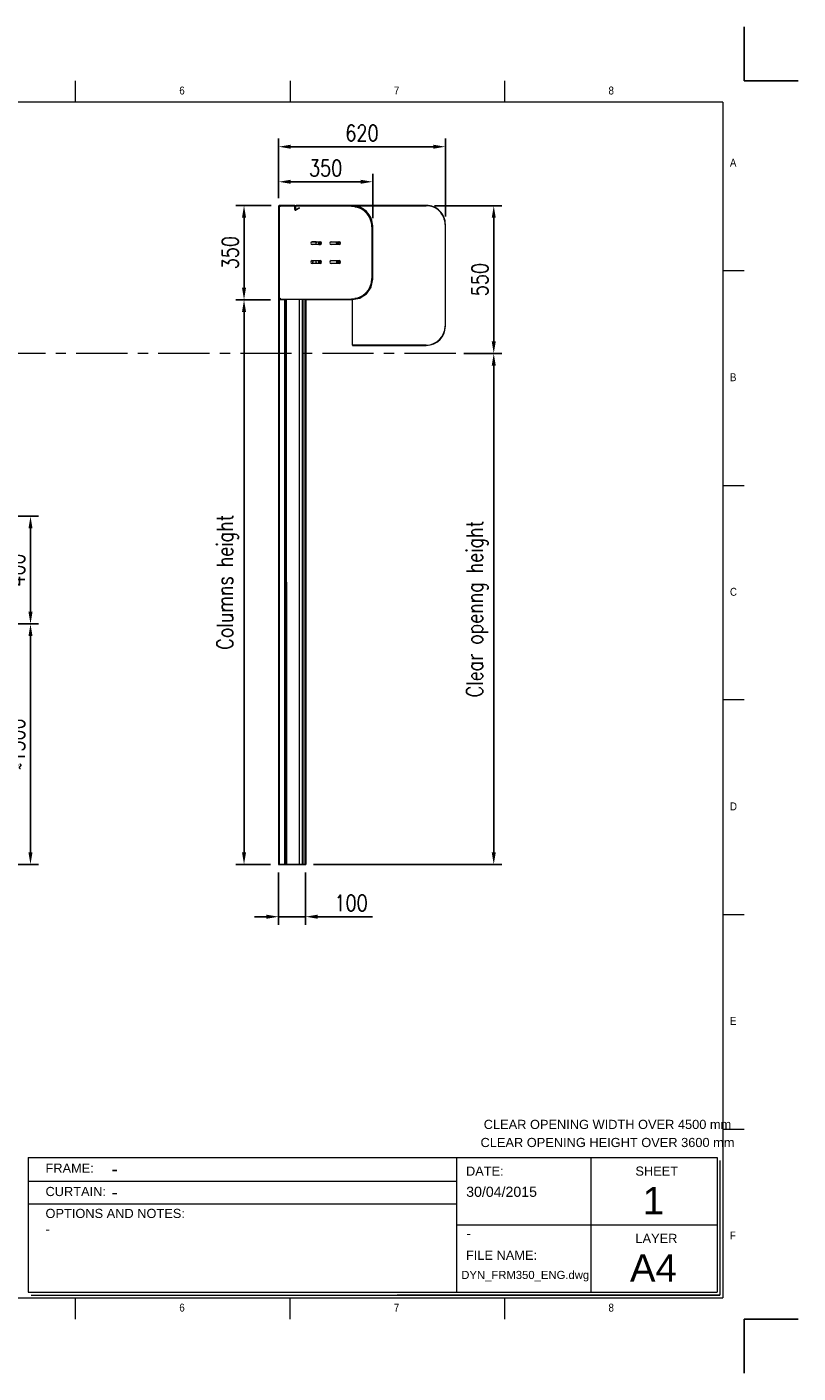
# Model space of a CAD drawing. Header units: millimetres. Extents: x 1545 to 17790, y 764 to 5765.
# Tile 5 of 5: x 5640 to 8504, y 764 to 5765. Entities that reach past the tile are written whole.
import ezdxf

# ---------------------------------------------------------------- set-up
doc = ezdxf.new("R2010")
doc.units = ezdxf.units.MM
doc.header["$LTSCALE"] = 50
doc.header["$PDSIZE"] = -1
doc.linetypes.add('CENTERX2', pattern=[20.32, 12.7, -2.54, 2.54, -2.54])
doc.layers.add('FORMAT', color=7, linetype='Continuous')
doc.styles.add('NYIP', font='romans.shx', dxfattribs={"width": 0.8})
doc.styles.add('SLDTEXTSTYLE0', font='GOTHIC.TTF', dxfattribs={"width": 0.913})
doc.styles.get("Standard").update_dxf_attribs({"font": 'GOTHIC.TTF'})
doc.dimstyles.new('STANDARD35', dxfattribs={"dimscale": 35, "dimtxt": 2, "dimasz": 1.5, "dimexe": 1, "dimexo": 1, "dimgap": 0.7, "dimtad": 1, "dimdec": 0, "dimdsep": 46, "dimtxsty": 'NYIP', "dimcen": 0, "dimclrd": 1, "dimclre": 1, "dimclrt": 2, "dimadec": 0, "dimazin": 0, "dimtfac": 1, "dimtdec": 0, "dimtix": 1, "dimtmove": 0, "dimatfit": 3, "dimfxl": 0, "dimtvp": 1, "dimtolj": 1, "dimtzin": 0, "dimarcsym": 0})

# ---------------------------------------------------------------- blocks, each defined once
blk = doc.blocks.new('A$C7C9C4F3F')
at = {"color": 7, "lineweight": 5}
for p, q in [((8295, 11245), (8295, 11504)), ((0, 1766), (199, 1766))]:
    blk.add_line(p, q, dxfattribs=at)
at = {"layer": 'FORMAT', "color": 7, "lineweight": 5}
for p, q in [((2216, 11304), (2216, 11504)), ((4209, 11504), (4209, 11304)), ((6202, 11304), (6202, 11504)), ((10188, 11304), (10188, 11504)), ((12181, 11504), (12181, 11304)), ((14174, 11304), (14174, 11504)), ((16199, 11304), (199, 11304)), ((199, 11304), (199, 199)), ((16199, 11304), (16199, 199)), ((199, 9738), (0, 9738)), ((16399, 9738), (16199, 9738)), ((0, 7745), (199, 7745)), ((16199, 7745), (16399, 7745)), ((0, 5752), (199, 5752)), ((16399, 5752), (16199, 5752)), ((0, 3759), (199, 3759)), ((16199, 3759), (16399, 3759)), ((16199, 1766), (16399, 1766)), ((8295, 0), (8295, 258)), ((199, 199), (16199, 199)), ((2224, 0), (2224, 199)), ((4018, 199), (4018, 0)), ((6210, 0), (6210, 199)), ((10188, 0), (10188, 199)), ((12181, 0), (12181, 199)), ((14174, 0), (14174, 199))]:
    blk.add_line(p, q, dxfattribs=at)
at = {"color": 7, "lineweight": 5, "char_height": 73.8, "attachment_point": 1, "style": 'SLDTEXTSTYLE0'}
for s, insert in [('1', (1203, 11450)), ('2', (3180, 11450)), ('3', (5173, 11450)), ('4', (7166, 11450)), ('5', (9159, 11450)), ('6', (11152, 11450)), ('7', (13145, 11450)), ('8', (15138, 11450)), ('A', (66, 10780)), ('A', (16266, 10780)), ('B', (66, 8787)), ('B', (16266, 8787)), ('C', (66, 6794)), ('C', (16266, 6794)), ('D', (66, 4801)), ('D', (16266, 4801)), ('E', (66, 2808)), ('1', (1012, 145)), ('2', (2988, 145)), ('3', (4981, 145)), ('4', (6974, 145))]:
    blk.add_mtext(s, dxfattribs=dict(at, insert=insert))
at = {"layer": 'FORMAT', "color": 7, "lineweight": 5, "char_height": 73.8, "attachment_point": 1, "style": 'SLDTEXTSTYLE0'}
for s, insert in [('E', (16266, 2808)), ('F', (66, 815)), ('F', (16266, 815)), ('5', (9159, 145)), ('6', (11152, 145)), ('7', (13145, 145)), ('8', (15138, 145))]:
    blk.add_mtext(s, dxfattribs=dict(at, insert=insert))
blk = doc.blocks.new('*D31')
at = {"color": 1, "lineweight": -2, "transparency": 16777216}
for p, q in [((6574.4, 5128.9), (6574.4, 5349.9)), ((6619.4, 5319.9), (7149.1, 5319.9)), ((7194.1, 5060.4), (7194.1, 5349.9))]:
    blk.add_line(p, q, dxfattribs=at)
at = {"color": 1, "transparency": 16777216}
for points in [[(6619.4, 5327.4), (6619.4, 5312.4), (6574.4, 5319.9)], [(7149.1, 5327.4), (7149.1, 5312.4), (7194.1, 5319.9)]]:
    blk.add_solid(points, dxfattribs=at)
at = {"layer": 'Defpoints', "color": 0, "transparency": 16777216}
for p in [(7194.1, 5319.9), (6574.4, 5098.9), (7194.1, 5030.4)]:
    blk.add_point(p, dxfattribs=at)
at = {"color": 2, "lineweight": 0, "transparency": 16777216, "insert": (6884.2, 5370.9), "char_height": 60, "attachment_point": 5, "style": 'NYIP'}
blk.add_mtext('\\A1;620', dxfattribs=at)
blk = doc.blocks.new('*D32')
at = {"color": 1, "lineweight": -2, "transparency": 16777216}
for p, q in [((6574.4, 5128.9), (6574.4, 5219.7)), ((6924.1, 5054.7), (6924.1, 5219.7)), ((6619.4, 5189.7), (6879.1, 5189.7))]:
    blk.add_line(p, q, dxfattribs=at)
at = {"color": 1, "transparency": 16777216}
for points in [[(6619.4, 5197.2), (6619.4, 5182.2), (6574.4, 5189.7)], [(6879.1, 5197.2), (6879.1, 5182.2), (6924.1, 5189.7)]]:
    blk.add_solid(points, dxfattribs=at)
at = {"layer": 'Defpoints', "color": 0, "transparency": 16777216}
for p in [(6924.1, 5189.7), (6574.4, 5098.9), (6924.1, 5024.7)]:
    blk.add_point(p, dxfattribs=at)
at = {"color": 2, "lineweight": 0, "transparency": 16777216, "insert": (6749.2, 5240.7), "char_height": 60, "attachment_point": 5, "style": 'NYIP'}
blk.add_mtext('\\A1;350', dxfattribs=at)
blk = doc.blocks.new('*D33')
at = {"color": 1, "lineweight": -2, "transparency": 16777216}
for p, q in [((6546.9, 5101.4), (6416.1, 5101.4)), ((6446.1, 5056.4), (6446.1, 4795.9)), ((6544.4, 4750.9), (6416.1, 4750.9))]:
    blk.add_line(p, q, dxfattribs=at)
at = {"color": 1, "transparency": 16777216}
for points in [[(6438.6, 5056.4), (6453.6, 5056.4), (6446.1, 5101.4)], [(6438.6, 4795.9), (6453.6, 4795.9), (6446.1, 4750.9)]]:
    blk.add_solid(points, dxfattribs=at)
at = {"layer": 'Defpoints', "color": 0, "transparency": 16777216}
for p in [(6576.9, 5101.4), (6446.1, 4750.9), (6574.4, 4750.9)]:
    blk.add_point(p, dxfattribs=at)
at = {"color": 2, "lineweight": 0, "transparency": 16777216, "insert": (6395.1, 4926.2), "char_height": 60, "attachment_point": 5, "rotation": 90, "style": 'NYIP'}
blk.add_mtext('\\A1;350', dxfattribs=at)
blk = doc.blocks.new('*D34')
at = {"color": 1, "lineweight": -2, "transparency": 16777216}
for p, q in [((6544.4, 4750.9), (6416.1, 4750.9)), ((6446.1, 4705.9), (6446.1, 2697.9)), ((6544.4, 2652.9), (6416.1, 2652.9))]:
    blk.add_line(p, q, dxfattribs=at)
at = {"color": 1, "transparency": 16777216}
for points in [[(6438.6, 4705.9), (6453.6, 4705.9), (6446.1, 4750.9)], [(6438.6, 2697.9), (6453.6, 2697.9), (6446.1, 2652.9)]]:
    blk.add_solid(points, dxfattribs=at)
at = {"layer": 'Defpoints', "color": 0, "transparency": 16777216}
for p in [(6574.4, 4750.9), (6446.1, 2652.9), (6574.4, 2652.9)]:
    blk.add_point(p, dxfattribs=at)
at = {"color": 2, "lineweight": 0, "transparency": 16777216, "insert": (6385.1, 3701.9), "char_height": 60, "attachment_point": 5, "rotation": 90, "style": 'NYIP'}
blk.add_mtext('\\A1;Columns height', dxfattribs=at)
blk = doc.blocks.new('*D35')
at = {"color": 1, "lineweight": -2, "transparency": 16777216}
for p, q in [((7153.1, 5100.9), (7403.8, 5100.9)), ((7373.8, 5055.9), (7373.8, 4596.4)), ((7262.5, 4551.4), (7403.8, 4551.4))]:
    blk.add_line(p, q, dxfattribs=at)
at = {"color": 1, "transparency": 16777216}
for points in [[(7366.3, 5055.9), (7381.3, 5055.9), (7373.8, 5100.9)], [(7366.3, 4596.4), (7381.3, 4596.4), (7373.8, 4551.4)]]:
    blk.add_solid(points, dxfattribs=at)
at = {"layer": 'Defpoints', "color": 0, "transparency": 16777216}
for p in [(7123.1, 5100.9), (7232.5, 4551.4), (7373.8, 4551.4)]:
    blk.add_point(p, dxfattribs=at)
at = {"color": 2, "lineweight": 0, "transparency": 16777216, "insert": (7322.8, 4826.2), "char_height": 60, "attachment_point": 5, "rotation": 90, "style": 'NYIP'}
blk.add_mtext('\\A1;550', dxfattribs=at)
blk = doc.blocks.new('*D38')
at = {"color": 1, "lineweight": -2, "transparency": 16777216}
for p, q in [((7262.5, 4551.4), (7403.8, 4551.4)), ((7373.8, 2697.9), (7373.8, 4506.4)), ((6704.4, 2652.9), (7403.8, 2652.9))]:
    blk.add_line(p, q, dxfattribs=at)
at = {"color": 1, "transparency": 16777216}
for points in [[(7366.3, 4506.4), (7381.3, 4506.4), (7373.8, 4551.4)], [(7366.3, 2697.9), (7381.3, 2697.9), (7373.8, 2652.9)]]:
    blk.add_solid(points, dxfattribs=at)
at = {"layer": 'Defpoints', "color": 0, "transparency": 16777216}
for p in [(7232.5, 4551.4), (7373.8, 4551.4), (6674.4, 2652.9)]:
    blk.add_point(p, dxfattribs=at)
at = {"color": 2, "lineweight": 0, "transparency": 16777216, "insert": (7312.8, 3602.2), "char_height": 60, "attachment_point": 5, "rotation": 90, "style": 'NYIP'}
blk.add_mtext('\\A1;Clear openng height', dxfattribs=at)
blk = doc.blocks.new('*D39')
at = {"color": 1, "lineweight": -2, "transparency": 16777216}
for p, q in [((5504, 3546.9), (5682.8, 3546.9)), ((5652.8, 2697.9), (5652.8, 3501.9)), ((5045.3, 2652.9), (5682.8, 2652.9))]:
    blk.add_line(p, q, dxfattribs=at)
at = {"color": 1, "transparency": 16777216}
for points in [[(5645.3, 3501.9), (5660.3, 3501.9), (5652.8, 3546.9)], [(5645.3, 2697.9), (5660.3, 2697.9), (5652.8, 2652.9)]]:
    blk.add_solid(points, dxfattribs=at)
at = {"layer": 'Defpoints', "color": 0, "transparency": 16777216}
for p in [(5474, 3546.9), (5652.8, 3546.9), (5015.3, 2652.9)]:
    blk.add_point(p, dxfattribs=at)
at = {"color": 2, "lineweight": 0, "transparency": 16777216, "insert": (5601.8, 3099.9), "char_height": 60, "attachment_point": 5, "rotation": 90, "style": 'NYIP'}
blk.add_mtext('\\A1;≈1500', dxfattribs=at)
blk = doc.blocks.new('*D40')
at = {"color": 1, "lineweight": -2, "transparency": 16777216}
for p, q in [((5504, 3946.9), (5682.8, 3946.9)), ((5652.8, 3591.9), (5652.8, 3901.9)), ((5504, 3546.9), (5682.8, 3546.9))]:
    blk.add_line(p, q, dxfattribs=at)
at = {"color": 1, "transparency": 16777216}
for points in [[(5645.3, 3901.9), (5660.3, 3901.9), (5652.8, 3946.9)], [(5645.3, 3591.9), (5660.3, 3591.9), (5652.8, 3546.9)]]:
    blk.add_solid(points, dxfattribs=at)
at = {"layer": 'Defpoints', "color": 0, "transparency": 16777216}
for p in [(5474, 3946.9), (5652.8, 3946.9), (5474, 3546.9)]:
    blk.add_point(p, dxfattribs=at)
at = {"color": 2, "lineweight": 0, "transparency": 16777216, "insert": (5601.8, 3746.9), "char_height": 60, "attachment_point": 5, "rotation": 90, "style": 'NYIP'}
blk.add_mtext('\\A1;400', dxfattribs=at)
blk = doc.blocks.new('*D49')
at = {"color": 1, "lineweight": -2, "transparency": 16777216}
for p, q in [((6574.4, 2622.9), (6574.4, 2429.1)), ((6674.4, 2622.9), (6674.4, 2429.1)), ((6529.4, 2459.1), (6484.4, 2459.1)), ((6574.4, 2459.1), (6674.4, 2459.1)), ((6719.4, 2459.1), (6923, 2459.1))]:
    blk.add_line(p, q, dxfattribs=at)
at = {"color": 1, "transparency": 16777216}
for points in [[(6529.4, 2466.6), (6529.4, 2451.6), (6574.4, 2459.1)], [(6719.4, 2466.6), (6719.4, 2451.6), (6674.4, 2459.1)]]:
    blk.add_solid(points, dxfattribs=at)
at = {"layer": 'Defpoints', "color": 0, "transparency": 16777216}
for p in [(6574.4, 2652.9), (6674.4, 2652.9), (6674.4, 2459.1)]:
    blk.add_point(p, dxfattribs=at)
at = {"color": 2, "lineweight": 0, "transparency": 16777216, "insert": (6843.7, 2510.1), "char_height": 60, "attachment_point": 5, "style": 'NYIP'}
blk.add_mtext('\\A1;100', dxfattribs=at)

msp = doc.modelspace()

# ---------------------------------------------------------------- linework, layer by layer
at = {"color": 2}
for p, q in [((8304.3, 5565), (8304.3, 5765)), ((8304.3, 5565), (8504.3, 5565)), ((8304.3, 963.5), (8504.3, 963.5)), ((8304.3, 963.5), (8304.3, 763.5))]:
    msp.add_line(p, q, dxfattribs=at)
at = {"lineweight": 5}
for p, q in [((6849.1, 5101.9), (6849.1, 5100.9)), ((7123.1, 5101.9), (6849.1, 5101.9)), ((6574.4, 5098.9), (6574.4, 4753.9)), ((6575.9, 5098.9), (6574.4, 5098.9)), ((6575.9, 5098.9), (6575.9, 4753.9)), ((6575.9, 5096.6), (6576.4, 5096.6)), ((6576.4, 5096.6), (6576.4, 4756.9)), ((6579.5, 5096.6), (6576.4, 5096.6)), ((6576.9, 5101.4), (6576.9, 5099.9)), ((6633.9, 5101.4), (6576.9, 5101.4)), ((6633.9, 5099.9), (6576.9, 5099.9)), ((6578.9, 5096.9), (6579.5, 5096.9)), ((6578.9, 5096.6), (6578.9, 5096.9)), ((6579.5, 5099.4), (6579.5, 5099.9)), ((6579.5, 5099.4), (6579.5, 5096.6)), ((6845.5, 5099.4), (6579.5, 5099.4)), ((6633.9, 5099.9), (6633.9, 5101.4)), ((6636.4, 5098.9), (6634.9, 5098.9)), ((6634.9, 5086.2), (6634.9, 5098.9)), ((6634.9, 5086.2), (6636.4, 5086.2)), ((6636.9, 5097.5), (6635.7, 5097.5)), ((6635.7, 5097.5), (6635.7, 5084.9)), ((6635.7, 5084.9), (6636.9, 5084.9)), ((6636.2, 5099.9), (6636.6, 5099.9)), ((6636.4, 5086.2), (6636.4, 5098.9)), ((6636.9, 5097.5), (6636.9, 5084.9)), ((6651.4, 5093.2), (6637.9, 5085.4)), ((6637.9, 5085.4), (6638.6, 5084.1)), ((6652.2, 5091.9), (6638.6, 5084.1)), ((6639.2, 5101.1), (6639.2, 5099.9)), ((6847.6, 5101.1), (6639.2, 5101.1)), ((6847.6, 5099.9), (6639.2, 5099.9)), ((6652.2, 5091.9), (6651.4, 5093.2)), ((6845.5, 5099.9), (6845.5, 5099.4)), ((6845.5, 5099.4), (6845.5, 5097.9)), ((6845.5, 5097.9), (6845.9, 5097.9)), ((6847.6, 5099.9), (6847.6, 5101.1)), ((6848.3, 5101), (6848.1, 5099.9)), ((6876.1, 5094.3), (6848.1, 5099.9)), ((6876.3, 5095.5), (6848.3, 5101)), ((6849.1, 5100.9), (7123.1, 5100.9)), ((6849.1, 5100.9), (6849.1, 5100.9)), ((6858.1, 5096.9), (6862.9, 5096.9)), ((6869.1, 5096.9), (6870.1, 5096.9)), ((6876.1, 5094.3), (6876.3, 5095.5)), ((6877.6, 5094.9), (6877, 5093.9)), ((6900.5, 5078.2), (6877, 5093.9)), ((6901.2, 5079.2), (6877.6, 5094.9)), ((6900.5, 5078.2), (6901.2, 5079.2)), ((6902.2, 5078.2), (6901.2, 5077.6)), ((6916.9, 5054), (6901.2, 5077.6)), ((6917.9, 5054.7), (6902.2, 5078.2)), ((6904.8, 5072.2), (6902.4, 5072.2)), ((6907.3, 5072.2), (6906.2, 5072.2)), ((6909.8, 5062.2), (6911.4, 5062.2)), ((6912.9, 5062.2), (6914.2, 5062.2)), ((6917.5, 5051.7), (6915.1, 5051.7)), ((6916.9, 5054), (6917.9, 5054.7)), ((6918.4, 5053.4), (6917.2, 5053.2)), ((6922.8, 5025.1), (6917.2, 5053.2)), ((6924, 5025.4), (6918.4, 5053.4)), ((6919.1, 5051.7), (6918.8, 5051.7)), ((6918.8, 5040.4), (6919.8, 5040.4)), ((6920.3, 5037.8), (6919.4, 5037.8)), ((6921.4, 5032.1), (6920.3, 5032.1)), ((6922.4, 5022.9), (6920.9, 5022.9)), ((6921, 5040.4), (6922.4, 5040.4)), ((6923, 5037.8), (6921.5, 5037.8)), ((6922.4, 4829.9), (6922.4, 5022.9)), ((6922.4, 5022.9), (6922.9, 5022.9)), ((6923.7, 5032.1), (6922.7, 5032.1)), ((6922.8, 5025.1), (6924, 5025.4)), ((6924.1, 5024.7), (6922.9, 5024.7)), ((6922.9, 4828.1), (6922.9, 5024.7)), ((6924.1, 5024.7), (6924.1, 5024.9)), ((6924.1, 4828.1), (6924.1, 5024.7)), ((7193.1, 5030.9), (7193.1, 4652.9)), ((7194.1, 4652.9), (7194.1, 5030.9)), ((6713.9, 4966.2), (6699.1, 4966.2)), ((6699.6, 4966.7), (6729.1, 4966.7)), ((6729.1, 4956.2), (6699.6, 4956.2)), ((6713.8, 4965.6), (6713.6, 4963.4)), ((6713.6, 4956.2), (6713.6, 4963.4)), ((6714, 4966.7), (6713.8, 4965.6)), ((6730.5, 4956.3), (6732.3, 4958.2)), ((6732.3, 4958.2), (6734.1, 4959.9)), ((6769.6, 4966.7), (6799.1, 4966.7)), ((6799.1, 4956.2), (6769.6, 4956.2)), ((6702.9, 4896.7), (6698.9, 4886.2)), ((6702.7, 4896.2), (6699.1, 4896.2)), ((6699.6, 4896.7), (6729.1, 4896.7)), ((6729.1, 4886.2), (6699.6, 4886.2)), ((6700.4, 4886.2), (6704.4, 4896.7)), ((6713.6, 4896.2), (6704.2, 4896.2)), ((6713.6, 4888.4), (6713.6, 4896.7)), ((6713.6, 4888.4), (6713.8, 4886.2)), ((6713.8, 4886.2), (6713.8, 4886.2)), ((6722.7, 4891.7), (6724.1, 4891.4)), ((6732, 4893.9), (6729.4, 4896.7)), ((6734.4, 4891.7), (6732, 4893.9)), ((6769.6, 4896.7), (6799.1, 4896.7)), ((6799.1, 4886.2), (6769.6, 4886.2)), ((6788.4, 4886.2), (6788.6, 4886.8)), ((6788.6, 4886.8), (6788.6, 4887.7)), ((6796.2, 4893.4), (6794.9, 4893.6)), ((6797.6, 4892.9), (6796.2, 4893.4)), ((6798.6, 4896.2), (6797.4, 4896.2)), ((6917.2, 4799.7), (6922.8, 4827.7)), ((6918.4, 4799.4), (6924, 4827.5)), ((6918.8, 4812.3), (6919.8, 4812.3)), ((6920.3, 4815), (6919.4, 4815)), ((6921.4, 4820.6), (6920.3, 4820.6)), ((6922.4, 4829.9), (6920.9, 4829.9)), ((6922.9, 4829.9), (6922.4, 4829.9)), ((6924, 4827.5), (6922.8, 4827.7)), ((6922.9, 4828.1), (6924.1, 4828.1)), ((6574.4, 4753.9), (6575.9, 4753.9)), ((6577.2, 4752.9), (6574.4, 4752.9)), ((6576.4, 4756.9), (6575.9, 4756.9)), ((6576.4, 4756.9), (6579.8, 4756.9)), ((6577.2, 4752.9), (6577.2, 2652.9)), ((6596.6, 4752.9), (6577.2, 4752.9)), ((6578.9, 4755.9), (6578.9, 4756.9)), ((6579.8, 4755.9), (6578.9, 4755.9)), ((6579.8, 4756.9), (6579.8, 4753.4)), ((6579.8, 4753.4), (6845.5, 4753.4)), ((6579.8, 4752.9), (6579.8, 4753.4)), ((6596.6, 4752.9), (6596.6, 4732.9)), ((6601.3, 4752.9), (6596.6, 4752.9)), ((6603.2, 4752.9), (6601.3, 4752.9)), ((6603.2, 4752.9), (6603.3, 2652.9)), ((6650.4, 4752.9), (6603.2, 4752.9)), ((6650.4, 4752.9), (6650.4, 2652.9)), ((6651.4, 4752.9), (6650.4, 4752.9)), ((6651.4, 4752.9), (6651.4, 2652.9)), ((6652.7, 4752.9), (6651.4, 4752.9)), ((6671.4, 4752.9), (6652.7, 4752.9)), ((6662.4, 4752.9), (6662.4, 2652.9)), ((6664.1, 4752.9), (6664.1, 2652.9)), ((6671.4, 4752.9), (6671.4, 4751.7)), ((6671.4, 4752.9), (6847.6, 4752.9)), ((6671.4, 4751.7), (6847.6, 4751.7)), ((6671.8, 4751.7), (6671.8, 2652.9)), ((6672.8, 4751.7), (6672.8, 2652.9)), ((6675.7, 4751.7), (6675.8, 2652.9)), ((6675.9, 4751.7), (6675.9, 2652.9)), ((6845.9, 4754.9), (6845.5, 4754.9)), ((6845.5, 4753.4), (6845.5, 4754.9)), ((6845.5, 4753.4), (6845.5, 4752.9)), ((6847.6, 4751.7), (6847.6, 4752.9)), ((6848.1, 4753), (6876.1, 4758.5)), ((6848.1, 4753), (6848.3, 4751.8)), ((6848.3, 4751.8), (6876.3, 4757.4)), ((6849.1, 4739.9), (6849.1, 4751.9)), ((6862.9, 4755.9), (6858.1, 4755.9)), ((6876.3, 4757.4), (6876.1, 4758.5)), ((6877, 4758.9), (6900.5, 4774.6)), ((6877, 4758.9), (6877.6, 4757.9)), ((6877.6, 4757.9), (6901.2, 4773.6)), ((6901.2, 4773.6), (6900.5, 4774.6)), ((6901.2, 4775.3), (6916.9, 4798.8)), ((6901.2, 4775.3), (6902.2, 4774.6)), ((6902.2, 4774.6), (6917.9, 4798.2)), ((6902.4, 4780.6), (6904.7, 4780.6)), ((6911.4, 4790.6), (6909.7, 4790.6)), ((6915.1, 4801.1), (6917.5, 4801.1)), ((6917.9, 4798.2), (6916.9, 4798.8)), ((6917.2, 4799.7), (6918.4, 4799.4)), ((6574.4, 4751.4), (6574.4, 2652.9)), ((6577.2, 4751.4), (6574.4, 4751.4)), ((6577.2, 4751.4), (6577.2, 2652.9)), ((6596.6, 4751.4), (6577.2, 4751.4)), ((6596.6, 4751.4), (6596.6, 4731.4)), ((6596.6, 4749.9), (6599.8, 4749.9)), ((6596.6, 4732.9), (6596.6, 2652.9)), ((6599.4, 4732.9), (6596.6, 4732.9)), ((6596.6, 4731.4), (6596.6, 2652.9)), ((6599.4, 4731.4), (6596.6, 4731.4)), ((6599.4, 4749.9), (6599.4, 4732.9)), ((6599.4, 4732.9), (6599.4, 2652.9)), ((6599.4, 4731.4), (6599.4, 2652.9)), ((6849.1, 4582.9), (6849.1, 4739.9)), ((7123.1, 4582.9), (6849.1, 4582.9)), ((6849.1, 4582.9), (6849.1, 4581.9)), ((6849.1, 4581.9), (7123.1, 4581.9)), ((5644.7, 1563.9), (8204, 1563.9)), ((5644.7, 1563.9), (5644.7, 1063.9)), ((7234.9, 1563.9), (7234.9, 1063.9)), ((7734.9, 1563.9), (7734.9, 1063.9)), ((8204, 1563.9), (8204, 1063.9)), ((8214.3, 1553.6), (8214.3, 1053.6)), ((5646.7, 1476.4), (7234.9, 1476.4)), ((5646.7, 1392.4), (7234.9, 1392.4)), ((7234.9, 1313.9), (8204, 1313.9)), ((5644.7, 1063.9), (8204, 1063.9)), ((5655.1, 1053.6), (8214.3, 1053.6)), ((8214.3, 1053.6), (7015.3, 1053.6)), ((7025.6, 1053.6), (8214.3, 1053.6))]:
    msp.add_line(p, q, dxfattribs=at)
at = {"color": 1, "linetype": 'CENTERX2', "lineweight": 5, "ltscale": 0.3}
msp.add_line((7232.5, 4551.4), (2691.5, 4551.4), dxfattribs=at)
msp.add_line((6574.4, 2652.9), (6675.9, 2652.9))
at = {"lineweight": 5}
msp.add_circle((6726.1, 4962.9), 2, dxfattribs=at)
for centre, radius, start, end in [((7123.1, 5030.9), 71, 0.001, 90.001), ((6576.9, 5098.9), 2.5, 90.001, 180.001), ((6576.9, 5098.9), 1, 90.001, 180.001), ((6633.9, 5098.9), 2.5, 0.001, 90.001), ((6633.9, 5098.9), 1, 0.001, 90.001), ((6637.4, 5086.2), 2.5, 180.001, 300.001), ((6639.2, 5097.5), 3.57, 90.001, 180.001), ((6637.4, 5086.2), 1, 180.001, 300.001), ((6639.2, 5097.5), 2.37, 90.001, 180.001), ((6845.9, 5022.9), 75, 0.001, 90.001), ((6847.6, 5097.5), 3.57, 78.751, 90.001), ((6847.6, 5097.5), 2.37, 78.751, 90.001), ((6849.1, 5024.9), 75, 72.2977, 85.2043), ((6875.6, 5092), 2.37, 56.251, 78.751), ((6875.6, 5092), 3.57, 56.251, 78.751), ((6849.1, 5024.9), 75, 47.3274, 65.1746), ((6899.2, 5076.2), 2.37, 33.751, 56.251), ((6899.2, 5076.2), 3.57, 33.751, 56.251), ((6849.1, 5024.9), 75, 23.318, 44.1794), ((6914.9, 5052.7), 2.37, 11.251, 33.751), ((6914.9, 5052.7), 3.57, 11.251, 33.751), ((6849.1, 5024.9), 75, 0.001, 22.4202), ((7123.1, 5030.9), 70, 0.001, 90.001), ((6920.5, 5024.7), 2.37, 0.001, 11.251), ((6920.5, 5024.7), 3.57, 0.001, 11.251), ((6699.6, 4961.4), 5.25, 90.001, 270.001), ((6699.1, 4960.9), 5.25, 90.001, 131.1396), ((6728.6, 4960.9), 6, 106.5988, 232.3425), ((6726.1, 4962.9), 6.5, 255.4266, 298.5327), ((6763.6, 4925.9), 46.5, 129.0377, 139.4188), ((6729.1, 4961.4), 5.25, 270.001, 90.001), ((6726.1, 4962.9), 6.5, 332.3266, 28.6969), ((6769.6, 4961.4), 5.25, 90.001, 270.001), ((6784.6, 4964.4), 4, 356.4545, 34.2299), ((6801.1, 4963.4), 12.5, 176.4545, 215.3354), ((6798.6, 4960.9), 6, 106.5988, 232.3425), ((6763.6, 4925.9), 45, 42.2398, 49.8239), ((6795, 4968.9), 6.5, 250.8297, 337.6761), ((6795, 4968.9), 6.5, 250.8297, 295.7135), ((6803.8, 4930.5), 33, 89.6105, 100.3461), ((6799.1, 4961.4), 5.25, 270.001, 90.001), ((6798.6, 4960.9), 5.25, 318.8624, 30.0644), ((6699.6, 4891.4), 5.25, 90.001, 270.001), ((6699.1, 4890.9), 5.25, 90.001, 131.1396), ((6726.1, 4888.4), 12.7, 168.2192, 190.0711), ((6728.6, 4890.9), 6, 106.5988, 232.3425), ((6724.6, 4897.9), 6.5, 252.9514, 337.1175), ((6713, 4860.3), 33, 54.3839, 70.3461), ((6729.1, 4891.4), 5.25, 270.001, 90.001), ((6769.6, 4891.4), 5.25, 90.001, 270.001), ((6801.1, 4888.4), 12.5, 138.5615, 183.4029), ((6798.6, 4890.9), 6, 106.5988, 232.3425), ((6763.6, 4925.9), 45, 310.1781, 319.4594), ((6794.8, 4887.1), 2, 332.8636, 142.5068), ((6794.8, 4887.1), 6.5, 356.1122, 64.2865), ((6803.6, 4925.4), 33, 259.6539, 271.5132), ((6798.6, 4890.9), 5.25, 16.3946, 90.001), ((6799.1, 4891.4), 5.25, 270.001, 90.001), ((6845.9, 4829.9), 75, 270.001, 0.001), ((6920.5, 4828.1), 2.37, 348.751, 0.001), ((6920.5, 4828.1), 3.57, 348.751, 0.001), ((6576.9, 4753.9), 2.5, 180.001, 203.5792), ((6576.9, 4753.9), 1, 180.001, 270.001), ((6847.6, 4755.3), 2.37, 270.001, 281.251), ((6847.6, 4755.3), 3.57, 270.001, 281.251), ((6875.6, 4760.9), 2.37, 281.251, 303.751), ((6875.6, 4760.9), 3.57, 281.251, 303.751), ((6899.2, 4776.6), 2.37, 303.751, 326.251), ((6899.2, 4776.6), 3.57, 303.751, 326.251), ((6914.9, 4800.1), 2.37, 326.251, 348.751), ((6914.9, 4800.1), 3.57, 326.251, 348.751), ((7123.1, 4652.9), 70, 270.001, 0.001), ((7123.1, 4652.9), 71, 270.001, 0.001)]:
    msp.add_arc(centre, radius, start, end, dxfattribs=at)

# ---------------------------------------------------------------- block references
at = {"xscale": 0.4, "yscale": 0.4, "zscale": 0.4}
msp.add_blockref('A$C7C9C4F3F', (1744.9, 963.5), dxfattribs=at)

# ---------------------------------------------------------------- texts
at = {"lineweight": 5}
for s, insert, char_height, width, attachment_point in [('{\\fArial|b0|i0|c0|p34;CLEAR OPENING WIDTH OVER 4500 mm}', (7796.4, 1704.5), 34.043, 1130.977, 2), ('{\\fArial|b0|i0|c0|p34;CLEAR OPENING HEIGHT OVER 3600 mm}', (7796.4, 1637.3), 34.043, 1130.977, 2), ('{\\fArial|b0|i0|c0|p34;FRAME:}', (5708.6, 1541.9), 34.043, 578.728, 1), ('{\\fArial|b0|i0|c0|p34;-}', (5953.6, 1547.1), 50, 1057.823, 1), ('{\\fArial|b0|i0|c0|p34;DATE:}', (7270.6, 1531), 34.043, 578.728, 1), ('{\\fArial|b0|i0|c0|p34;SHEET}', (7900.1, 1531), 34.043, 578.728, 1), ('{\\fArial|b0|i0|c0|p34;CURTAIN:}', (5708.6, 1455.2), 34.043, 578.728, 1), ('{\\fArial|b0|i0|c0|p34;\\H0.752x;30/04/2015}', (7271.5, 1455.9), 50, 1044.717, 1), ('{\\fArial|b0|i0|c0|p34;1}', (7966.9, 1455.1), 102, 223.943, 2), ('{\\fArial|b0|i0|c0|p34;-}', (5953.6, 1460.8), 50, 1057.823, 1), ('{\\fArial|b0|i0|c0|p34;OPTIONS AND NOTES:}', (5708.6, 1373.7), 34.043, 578.728, 1), ('{\\fArial|b0|i0|c0|p34;-}', (5708.6, 1315.3), 34.043, 578.728, 1), ('{\\fArial|b0|i0|c0|p34;\\H0.752x;-}', (7271.5, 1301.4), 50, 1044.717, 1), ('{\\fArial|b0|i0|c0|p34;LAYER}', (7900.1, 1281), 34.043, 578.728, 1), ('{\\fArial|b0|i0|c0|p34;FILE NAME:}', (7270.6, 1218.3), 34.043, 578.728, 1), ('{\\fArial|b0|i0|c0|p34;A4}', (7966.9, 1205.1), 102, 223.943, 2), ('{\\fArial|b0|i0|c0|p34;DYN_FRM350_ENG.dwg}', (7253.2, 1143.2), 30, 1044.717, 1)]:
    msp.add_mtext(s, dxfattribs=dict(at, insert=insert, char_height=char_height, width=width, attachment_point=attachment_point))

# ---------------------------------------------------------------- dimensions: what is measured, and where the dimension line sits
at = {"color": 1, "lineweight": 0}
for base, p2, picture, middle in [((7194.1, 5319.9), (7194.1, 5030.4), '*D31', (6884.2, 5370.9)), ((6924.1, 5189.7), (6924.1, 5024.7), '*D32', (6749.2, 5240.7))]:
    dim = msp.add_linear_dim(base=base, p1=(6574.4, 5098.9), p2=p2, dimstyle='STANDARD35', override={"dimscale": 30}, dxfattribs=at)
    dim.commit()
    dim.dimension.update_dxf_attribs({"geometry": picture, "text_midpoint": middle})
for base, p1, p2, picture, middle in [((6446.09995, 4750.9112), (6576.89873, 5101.41119), (6574.39873, 4750.9112), '*D33', (6395.09995, 4926.1612)), ((7373.7973, 4551.4112), (7123.0597, 5100.918), (7232.5322, 4551.4112), '*D35', (7322.7973, 4826.1646)), ((5652.8, 3946.9), (5474, 3546.9), (5474, 3946.9), '*D40', (5601.8, 3746.9))]:
    dim = msp.add_linear_dim(base=base, p1=p1, p2=p2, angle=90, dimstyle='STANDARD35', override={"dimscale": 30}, dxfattribs=at)
    dim.commit()
    dim.dimension.update_dxf_attribs({"geometry": picture, "text_midpoint": middle})
for base, p1, p2, text, picture, middle in [((6446.1, 2652.9), (6574.4, 4750.9), (6574.4, 2652.9), 'Columns height', '*D34', (6385.1, 3701.9)), ((7373.8, 4551.4), (6674.4, 2652.9), (7232.5, 4551.4), 'Clear openng height', '*D38', (7312.8, 3602.2)), ((5652.8, 3546.9), (5015.3, 2652.9), (5474, 3546.9), '≈1500', '*D39', (5601.8, 3099.9))]:
    dim = msp.add_linear_dim(base=base, p1=p1, p2=p2, angle=90, text=text, dimstyle='STANDARD35', override={"dimscale": 30}, dxfattribs=at)
    dim.commit()
    dim.dimension.update_dxf_attribs({"geometry": picture, "text_midpoint": middle})
dim = msp.add_linear_dim(base=(6674.4, 2459.1), p1=(6574.4, 2652.9), p2=(6674.4, 2652.9), dimstyle='STANDARD35', override={"dimscale": 30}, dxfattribs=at)
dim.commit()
dim.dimension.update_dxf_attribs({"geometry": '*D49', "text_midpoint": (6843.7, 2459.1), "dimtype": 160})

doc.saveas('drawing.dxf')
